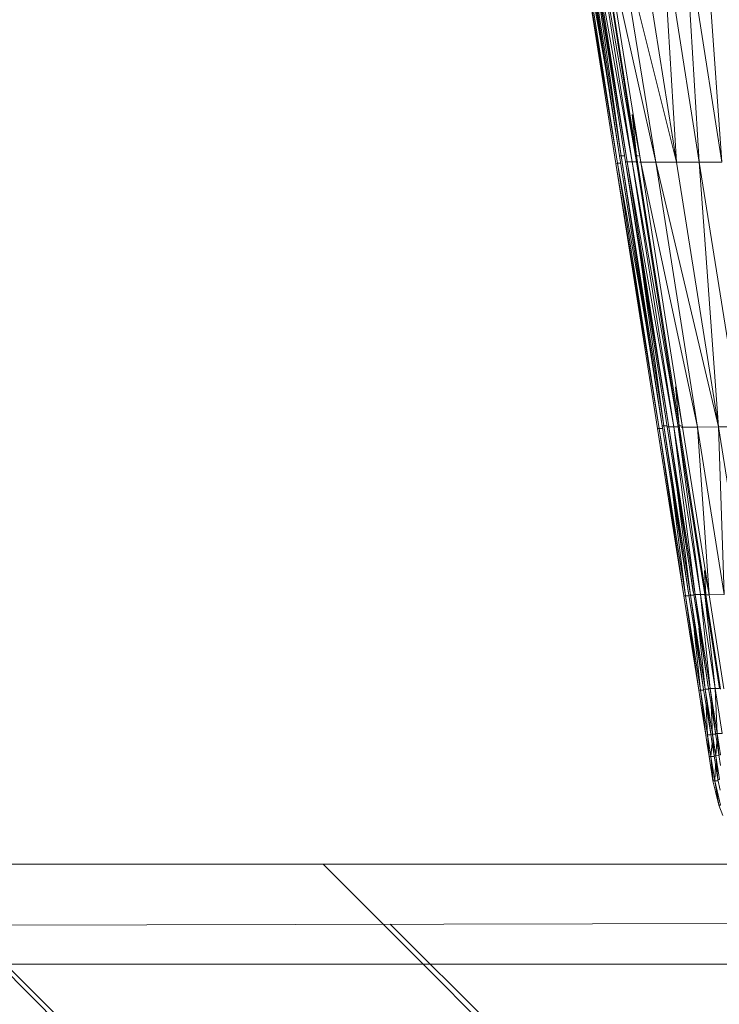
# Model space of a CAD drawing. Extents: x 180 to 9540, y 54 to 2910.
# Tile 9 of 82: x 5915 to 5985, y 796 to 894. Entities that reach past the tile are written whole.
import ezdxf
from ezdxf.xclip import XClip

# ---------------------------------------------------------------- set-up
doc = ezdxf.new("R2010")
doc.units = 0
doc.header["$MEASUREMENT"] = 0
doc.header["$XCLIPFRAME"] = 0
for name, color, linetype in [('460-K Stropy', 7, 'Continuous'), ('820-G Rysunki Obrazki', 7, 'Continuous'), ('824-G Wypełnienia RŚ', 7, 'Continuous')]:
    doc.layers.add(name, color=color, linetype=linetype)
pattern_1 = [(135, (4248.05, 809.8), (21.2132, 21.2132), [])]

# ---------------------------------------------------------------- blocks, each defined once
blk = doc.blocks.new('Rysunek_2_2', base_point=(4248.051, 809.799))
at = {"layer": '460-K Stropy', "linetype": 'Continuous', "lineweight": 13}
h = blk.add_hatch(dxfattribs=at)
h.set_pattern_fill('Ściany_istniejące_0002', color=8, style=0, pattern_type=2)
h.set_pattern_definition(pattern_1)
h.paths.add_polyline_path([(5760.551, 809.799), (5760.551, 799.799), (8445.551, 799.799), (8445.551, 809.799)])
h = blk.add_hatch(dxfattribs=at)
h.set_pattern_fill('Ściany_istniejące_0002', color=8, style=0, pattern_type=2)
h.set_pattern_definition(pattern_1)
h.paths.add_polyline_path([(5760.551, 799.799), (5760.551, 774.799), (8445.551, 774.799), (8445.551, 799.799)])
at = {"layer": '824-G Wypełnienia RŚ', "linetype": 'Continuous', "lineweight": 13}
h = blk.add_hatch(dxfattribs=at)
h.set_pattern_fill('_Poza_zakresem_opracowan_3D', color=8, style=0, pattern_type=2)
h.set_pattern_definition([(135.1862, (6513.066, 584.212), (21.1263, 21.26408), [])])
h.paths.add_polyline_path([(8445.551, 809.799), (4133.743, 799.422), (4134.075, 541.641), (8557.151, 546.964), (8557.151, 1245.067), (8444.504, 1244.796)])
at = {"color": 150, "linetype": 'Continuous', "lineweight": 13, "ltscale": 0.5}
for p, q in [((5969.925, 912.717), (5974.977, 880.673)), ((5974.808, 880.671), (5969.925, 912.717)), ((5976.497, 880.686), (5971.438, 912.727)), ((5974.596, 879.932), (5970.686, 903.646)), ((5970.865, 903.654), (5974.596, 879.932)), ((5973.558, 888.594), (5970.865, 903.654)), ((5975.569, 880.086), (5971.722, 903.475)), ((5971.839, 903.808), (5976.066, 880.088)), ((5971.839, 903.808), (5975.569, 880.086)), ((5976.066, 880.088), (5972.355, 903.83)), ((5976.505, 880.08), (5972.355, 903.83)), ((5976.505, 880.08), (5972.772, 903.793)), ((5973.16, 903.751), (5978.428, 880.047)), ((5973.16, 903.751), (5976.928, 880.04)), ((5974.579, 903.779), (5978.428, 880.047)), ((5980.505, 880.052), (5974.579, 903.779)), ((5980.505, 880.052), (5976.728, 903.753)), ((5982.789, 880.057), (5979.039, 903.742)), ((5979.039, 903.742), (5980.505, 880.052)), ((5985.053, 880.062), (5981.316, 903.739)), ((5982.789, 880.057), (5981.316, 903.739)), ((5985.053, 880.062), (5983.358, 903.739)), ((5971.94, 902.079), (5974.977, 880.673)), ((5974.807, 880.671), (5972.014, 898.39)), ((5974.42, 879.93), (5972.353, 893.043)), ((5975.407, 880.086), (5973.341, 893.199)), ((5976.062, 884.815), (5976.928, 880.04)), ((5976.062, 884.815), (5976.497, 880.686)), ((5974.808, 880.671), (5974.977, 880.673)), ((5975.312, 880.676), (5974.977, 880.673)), ((5974.977, 880.673), (5979.237, 853.655)), ((5979.067, 853.653), (5974.977, 880.673)), ((5976.41, 880.685), (5976.497, 880.686)), ((5976.697, 880.688), (5976.497, 880.686)), ((5976.778, 878.351), (5976.497, 880.686)), ((5980.763, 853.672), (5976.497, 880.686)), ((5974.423, 879.931), (5974.596, 879.932)), ((5974.423, 879.931), (5978.776, 853.413)), ((5974.923, 879.935), (5974.596, 879.932)), ((5974.596, 879.932), (5977.592, 863.005)), ((5974.596, 879.932), (5978.776, 853.413)), ((5975.569, 880.086), (5975.408, 880.085)), ((5979.749, 853.566), (5975.465, 879.718)), ((5975.569, 880.086), (5976.066, 880.088)), ((5975.569, 880.086), (5980.248, 853.57)), ((5975.569, 880.086), (5979.749, 853.566)), ((5980.248, 853.57), (5976.066, 880.088)), ((5980.689, 853.565), (5976.066, 880.088)), ((5976.505, 880.08), (5976.066, 880.088)), ((5980.689, 853.565), (5976.505, 880.08)), ((5976.8, 880.038), (5976.928, 880.04)), ((5976.928, 880.04), (5978.428, 880.047)), ((5976.928, 880.04), (5982.621, 853.541)), ((5976.928, 880.04), (5981.114, 853.528)), ((5980.505, 880.052), (5978.428, 880.047)), ((5978.428, 880.047), (5982.621, 853.541)), ((5984.703, 853.555), (5978.428, 880.047)), ((5982.789, 880.057), (5980.505, 880.052)), ((5984.703, 853.555), (5980.505, 880.052)), ((5982.789, 880.057), (5985.053, 880.062)), ((5984.703, 853.555), (5982.789, 880.057)), ((5986.985, 853.569), (5982.789, 880.057)), ((5976.762, 871.479), (5979.237, 853.655)), ((5976.288, 868.074), (5978.599, 853.41)), ((5976.711, 868.592), (5979.066, 853.653)), ((5979.587, 853.566), (5977.276, 868.229)), ((5980.392, 857.562), (5981.114, 853.528)), ((5980.392, 857.562), (5980.763, 853.672)), ((5978.602, 853.41), (5978.776, 853.413)), ((5978.602, 853.41), (5978.602, 853.41)), ((5978.776, 853.413), (5979.103, 853.417)), ((5978.776, 853.413), (5981.418, 836.651)), ((5981.244, 836.649), (5978.776, 853.413)), ((5979.067, 853.653), (5979.237, 853.655)), ((5979.237, 853.655), (5979.57, 853.659)), ((5979.237, 853.655), (5981.906, 836.728)), ((5981.735, 836.726), (5979.237, 853.655)), ((5979.584, 853.565), (5979.749, 853.566)), ((5979.749, 853.566), (5980.248, 853.57)), ((5979.749, 853.566), (5982.391, 836.805)), ((5979.749, 853.566), (5982.191, 837.04)), ((5980.248, 853.57), (5980.689, 853.565)), ((5980.248, 853.57), (5982.892, 836.81)), ((5980.248, 853.57), (5982.391, 836.805)), ((5980.672, 853.671), (5980.763, 853.672)), ((5983.334, 836.806), (5980.689, 853.565)), ((5980.689, 853.565), (5982.892, 836.81)), ((5980.963, 853.674), (5980.763, 853.672)), ((5980.911, 852.16), (5980.763, 853.672)), ((5983.437, 836.746), (5980.763, 853.672)), ((5980.987, 853.525), (5981.114, 853.528)), ((5982.621, 853.541), (5981.114, 853.528)), ((5981.114, 853.528), (5983.761, 836.77)), ((5984.703, 853.555), (5982.621, 853.541)), ((5982.621, 853.541), (5985.273, 836.787)), ((5982.621, 853.541), (5983.761, 836.77)), ((5986.985, 853.569), (5984.703, 853.555)), ((5987.36, 836.805), (5984.703, 853.555)), ((5984.703, 853.555), (5985.273, 836.787)), ((5980.059, 847.358), (5981.418, 836.651)), ((5980.495, 847.789), (5981.906, 836.728)), ((5981.24, 836.648), (5979.78, 845.916)), ((5981.734, 836.726), (5980.259, 846.086)), ((5982.228, 836.804), (5980.768, 846.072)), ((5983.295, 839.207), (5983.437, 836.746)), ((5983.295, 839.207), (5983.761, 836.77)), ((5981.244, 836.649), (5981.418, 836.651)), ((5981.244, 836.649), (5981.244, 836.648)), ((5981.746, 836.656), (5981.418, 836.651)), ((5981.418, 836.651), (5982.903, 827.232)), ((5982.729, 827.229), (5981.418, 836.651)), ((5981.735, 836.726), (5981.906, 836.728)), ((5982.237, 836.732), (5981.906, 836.728)), ((5981.906, 836.728), (5983.391, 827.309)), ((5983.22, 827.307), (5981.906, 836.728)), ((5982.391, 836.805), (5982.229, 836.803)), ((5982.391, 836.805), (5982.892, 836.81)), ((5982.391, 836.805), (5983.877, 827.386)), ((5983.692, 827.517), (5982.391, 836.805)), ((5982.892, 836.81), (5983.334, 836.806)), ((5983.877, 827.386), (5982.892, 836.81)), ((5984.378, 827.391), (5982.892, 836.81)), ((5984.378, 827.391), (5983.334, 836.806)), ((5984.822, 827.387), (5983.334, 836.806)), ((5983.344, 836.745), (5983.437, 836.746)), ((5983.638, 836.749), (5983.437, 836.746)), ((5983.479, 835.887), (5983.437, 836.746)), ((5984.926, 827.328), (5983.437, 836.746)), ((5983.635, 836.767), (5983.761, 836.77)), ((5985.273, 836.787), (5983.761, 836.77)), ((5983.761, 836.77), (5985.251, 827.352)), ((5982.758, 833.43), (5983.391, 827.309)), ((5981.904, 832.437), (5982.725, 827.229)), ((5982.287, 833.223), (5982.903, 827.232)), ((5982.398, 832.515), (5983.219, 827.307)), ((5983.713, 827.385), (5982.892, 832.593)), ((5982.903, 827.232), (5982.729, 827.229)), ((5982.729, 827.229), (5982.729, 827.229)), ((5982.903, 827.232), (5983.23, 827.237)), ((5982.903, 827.232), (5983.612, 822.739)), ((5983.437, 822.737), (5982.903, 827.232)), ((5983.391, 827.309), (5983.22, 827.307)), ((5983.391, 827.309), (5983.722, 827.313)), ((5983.391, 827.309), (5984.1, 822.816)), ((5983.928, 822.814), (5983.391, 827.309)), ((5983.877, 827.386), (5983.713, 827.384)), ((5983.877, 827.386), (5984.378, 827.391)), ((5983.877, 827.386), (5984.585, 822.893)), ((5983.877, 827.386), (5984.411, 822.955)), ((5984.378, 827.391), (5984.822, 827.387)), ((5984.378, 827.391), (5985.088, 822.898)), ((5984.378, 827.391), (5984.585, 822.893)), ((5983.49, 825.587), (5983.612, 822.739)), ((5983.972, 825.726), (5984.1, 822.816)), ((5983.433, 822.736), (5983.042, 825.22)), ((5983.927, 822.814), (5983.536, 825.298)), ((5984.421, 822.892), (5984.03, 825.376)), ((5983.437, 822.737), (5983.612, 822.739)), ((5983.437, 822.737), (5983.437, 822.736)), ((5983.938, 822.744), (5983.612, 822.739)), ((5983.612, 822.739), (5983.953, 820.581)), ((5983.778, 820.579), (5983.612, 822.739)), ((5983.928, 822.814), (5984.1, 822.816)), ((5984.43, 822.82), (5984.1, 822.816)), ((5984.1, 822.816), (5984.439, 820.668)), ((5984.267, 820.666), (5984.1, 822.816)), ((5984.585, 822.893), (5984.421, 822.892)), ((5984.585, 822.893), (5985.088, 822.898)), ((5984.585, 822.893), (5984.922, 820.755)), ((5984.753, 820.785), (5984.585, 822.893)), ((5983.586, 821.772), (5983.774, 820.579)), ((5984.064, 821.945), (5983.953, 820.581)), ((5984.079, 821.854), (5984.266, 820.666)), ((5984.551, 822.055), (5984.439, 820.668)), ((5984.758, 820.753), (5984.572, 821.936)), ((5983.953, 820.581), (5983.778, 820.579)), ((5984.279, 820.585), (5983.953, 820.581)), ((5983.953, 820.581), (5984.337, 818.166)), ((5984.161, 818.165), (5983.953, 820.581)), ((5984.439, 820.668), (5984.267, 820.666)), ((5984.768, 820.672), (5984.439, 820.668)), ((5984.439, 820.668), (5984.815, 818.283)), ((5984.643, 818.281), (5984.439, 820.668)), ((5984.922, 820.755), (5984.758, 820.753)), ((5984.422, 819.678), (5984.337, 818.166)), ((5984.642, 818.281), (5984.434, 819.6)), ((5984.157, 818.166), (5983.945, 819.5)), ((5984.158, 818.166), (5984.158, 818.166)), ((5984.161, 818.166), (5984.161, 818.165)), ((5984.161, 818.165), (5984.337, 818.166)), ((5984.668, 818.169), (5984.337, 818.166)), ((5984.337, 818.166), (5984.914, 815.716)), ((5984.738, 815.717), (5984.337, 818.166)), ((5984.643, 818.281), (5984.815, 818.283)), ((5984.734, 815.718), (5984.734, 815.718)), ((5984.735, 815.718), (5984.735, 815.718)), ((5984.738, 815.718), (5984.738, 815.717)), ((5984.914, 815.716), (5984.738, 815.717))]:
    blk.add_line(p, q, dxfattribs=at)
at = {"color": 150, "linetype": 'Continuous', "lineweight": 13, "ltscale": 0.5, "flags": 128}
for points in [[(5972.014, 898.39), (5974.807, 880.671), (5976.711, 868.592), (5979.066, 853.653), (5980.259, 846.086), (5981.734, 836.726), (5982.398, 832.515), (5983.219, 827.307), (5983.536, 825.298), (5983.927, 822.814), (5984.079, 821.854), (5984.266, 820.666), (5984.434, 819.6), (5984.642, 818.281), (5984.889, 817.211)], [(5970.683, 903.645), (5972.353, 893.043), (5974.42, 879.93), (5976.288, 868.074), (5978.599, 853.41), (5979.78, 845.916), (5981.241, 836.648), (5981.904, 832.437), (5982.725, 827.229), (5983.042, 825.22), (5983.433, 822.736), (5983.586, 821.772), (5983.774, 820.579), (5983.945, 819.5), (5984.157, 818.166), (5984.415, 817.07), (5984.734, 815.718), (5985.149, 814.701)], [(5971.67, 903.801), (5973.341, 893.199), (5975.407, 880.086), (5977.276, 868.229), (5979.587, 853.565), (5980.768, 846.072), (5982.228, 836.804), (5982.892, 832.593), (5983.713, 827.385), (5984.03, 825.376), (5984.421, 822.892), (5984.572, 821.936), (5984.758, 820.753), (5984.923, 819.699)]]:
    blk.add_lwpolyline(points, dxfattribs=at)
at = {"layer": '460-K Stropy', "color": 7, "linetype": 'Continuous', "lineweight": 13, "ltscale": 0.5}
for p, q in [((8445.551, 809.799), (5760.551, 809.799)), ((8445.551, 799.799), (5760.551, 799.799))]:
    blk.add_line(p, q, dxfattribs=at)
at = {"layer": '824-G Wypełnienia RŚ', "color": 7, "linetype": 'Continuous', "lineweight": 13, "ltscale": 0.5, "flags": 128}
blk.add_lwpolyline([(8557.151, 1245.067), (8444.504, 1244.796), (8445.551, 809.799), (4133.743, 799.422), (4134.075, 541.641), (8557.151, 546.964)], dxfattribs=at)

msp = doc.modelspace()

# ---------------------------------------------------------------- block references
at = {"layer": '820-G Rysunki Obrazki', "color": 7, "linetype": 'Continuous', "lineweight": 13, "ltscale": 0.1}
ref = msp.add_blockref('Rysunek_2_2', (4248.051, 809.799), dxfattribs=at)
XClip(ref).set_block_clipping_path([(4133.6196216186, 305.1003815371), (8557.1514411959, 2650.020916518)])

doc.saveas('drawing.dxf')
